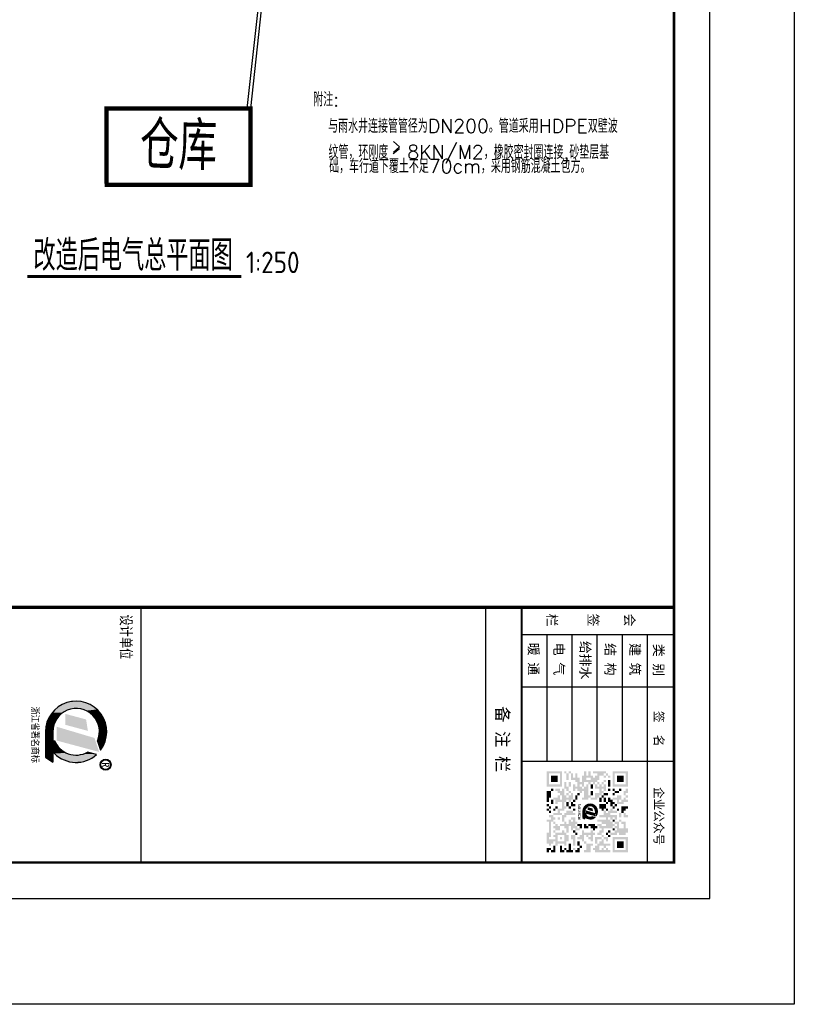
# Model space of a CAD drawing. Extents: x -345179 to -55199, y 109828 to 309166.
# Tile 22 of 30: x -109209 to -55199, y 109828 to 178510. Entities that reach past the tile are written whole.
import ezdxf
from ezdxf.enums import TextEntityAlignment as Align

# ---------------------------------------------------------------- set-up
doc = ezdxf.new("R2010")
doc.units = 0
doc.header["$LTSCALE"] = 1000
doc.header["$MEASUREMENT"] = 0
doc.layers.get('0').update_dxf_attribs({"color": 252})
for name, color, linetype in [('DIM_SYMB', 252, 'Continuous'), ('PUB_TEXT', 252, 'Continuous'), ('图框', 103, 'Continuous')]:
    doc.layers.add(name, color=color, linetype=linetype)
doc.styles.add('_TCH_DIM', font='SIMPLEX', dxfattribs={"bigfont": 'GBCBIG'})
doc.styles.add('DIM100', font='romans.shx', dxfattribs={"width": 0.8, "height": 250, "bigfont": 'hztxt.shx'})
doc.styles.get("Standard").update_dxf_attribs({"font": 'gbenor.shx', "bigfont": 'gbcbig.shx'})
doc.styles.add('图框', font='txt', dxfattribs={"width": 0.8})

# ---------------------------------------------------------------- blocks, each defined once
blk = doc.blocks.new('*U7')
at = {"layer": '图框'}
for points in [[(79826, 23088), (79803, 23140), (79826, 23227)], [(79838, 23062), (79826, 23227), (79838, 23270)], [(79826, 23088), (79826, 23227), (79838, 23062)], [(79851, 23034), (79838, 23270), (79851, 23318)], [(79838, 23062), (79838, 23270), (79851, 23034)], [(79865, 22973), (79851, 23318), (79865, 23371)], [(79851, 23034), (79851, 23318), (79865, 22973)], [(79865, 22298), (79851, 22648), (79865, 22688)], [(79867, 22966), (79865, 23371), (79867, 23378)], [(79865, 22973), (79865, 23371), (79867, 22966)], [(79867, 22300), (79865, 22688), (79867, 22699)], [(79867, 22966), (79867, 23378), (79877, 22920)], [(79877, 22313), (79867, 22699), (79877, 22771)], [(79877, 22920), (79877, 23363), (79882, 22804)], [(79882, 22319), (79877, 22771), (79882, 22804)], [(79598, 22265), (79494, 22265), (79598, 22318)], [(79690, 22265), (79598, 22318), (79690, 22390)], [(79598, 22265), (79598, 22318), (79690, 22265)], [(79767, 22265), (79690, 22390), (79767, 22478)], [(79803, 22265), (79767, 22478), (79803, 22539)], [(79826, 22265), (79803, 22539), (79826, 22578)], [(79838, 22265), (79826, 22578), (79838, 22611)], [(79851, 22281), (79838, 22611), (79851, 22648)]]:
    blk.add_solid(points, dxfattribs=at)
at = {"layer": '图框', "extrusion": (0, 0, -1)}
for points in [[(-79865, 22298), (-79865, 22688), (-79867, 22300)], [(-79877, 22920), (-79867, 23378), (-79877, 23363)], [(-79867, 22300), (-79867, 22699), (-79877, 22313)], [(-79882, 22804), (-79877, 23363), (-79882, 23357)], [(-79877, 22313), (-79877, 22771), (-79882, 22319)], [(-79882, 22319), (-79882, 23357), (-79936, 22383)], [(-79936, 22383), (-79882, 23357), (-79936, 23285)], [(-79936, 22383), (-79936, 23285), (-79958, 22424)], [(-79958, 22424), (-79936, 23285), (-79958, 23255)], [(-79958, 22424), (-79958, 23255), (-80009, 22518)], [(-80009, 22518), (-79958, 23255), (-80009, 23149)], [(-80009, 22518), (-80009, 23149), (-80025, 22566)], [(-80025, 22566), (-80009, 23149), (-80025, 23117)], [(-80025, 22566), (-80025, 23117), (-80056, 22664)], [(-80056, 22664), (-80025, 23117), (-80056, 22998)], [(-80056, 22664), (-80056, 22998), (-80064, 22728)], [(-80064, 22728), (-80056, 22998), (-80064, 22969)], [(-80064, 22728), (-80064, 22969), (-80075, 22816)], [(-79690, 22265), (-79690, 22390), (-79767, 22265)], [(-79767, 22265), (-79767, 22478), (-79803, 22265)], [(-79803, 22265), (-79803, 22539), (-79826, 22265)], [(-79826, 22265), (-79826, 22578), (-79838, 22265)], [(-79838, 22265), (-79838, 22611), (-79851, 22281)], [(-79851, 22281), (-79851, 22648), (-79865, 22298)]]:
    blk.add_solid(points, dxfattribs=at)
blk = doc.blocks.new('*U6')
at = {"layer": '图框', "extrusion": (0, 0, -1)}
for points in [[(-79432, 22328), (-79137, 22328), (-79432, 23319)], [(-79432, 22328), (-79432, 23319), (-79500, 22328)]]:
    blk.add_solid(points, dxfattribs=at)
at = {"layer": '图框'}
for points in [[(79500, 22328), (79432, 23319), (79500, 23343)], [(79500, 22328), (79500, 23343), (79799, 23444)]]:
    blk.add_solid(points, dxfattribs=at)
blk = doc.blocks.new('*U5')
at = {"layer": '图框', "extrusion": (0, 0, -1)}
for points in [[(-78944, 22556), (-78799, 22556), (-78944, 23099)], [(-78944, 22556), (-78944, 23099), (-79087, 22556)]]:
    blk.add_solid(points, dxfattribs=at)
at = {"layer": '图框'}
for points in [[(79087, 22556), (78944, 23099), (79087, 23122)], [(79087, 22556), (79087, 23122), (79245, 23147)]]:
    blk.add_solid(points, dxfattribs=at)
blk = doc.blocks.new('*U4')
at = {"layer": '图框'}
for points in [[(78470, 22753), (78464, 22792), (78470, 22944)], [(78487, 22641), (78470, 22944), (78487, 23017)], [(78470, 22753), (78470, 22944), (78487, 22641)], [(78504, 22591), (78487, 23017), (78504, 23092)], [(78487, 22641), (78487, 23017), (78504, 22591)], [(78538, 22497), (78504, 23092), (78538, 23167)], [(78504, 22591), (78504, 23092), (78538, 22497)], [(78566, 22449), (78538, 23167), (78566, 23232)], [(78538, 22497), (78538, 23167), (78566, 22449)], [(78615, 22366), (78566, 23232), (78615, 23302)], [(78566, 22449), (78566, 23232), (78615, 22366)], [(78653, 22322), (78615, 23302), (78653, 23357)], [(78615, 22366), (78615, 23302), (78653, 22322)], [(78657, 22318), (78653, 23357), (78657, 23360)], [(78653, 22322), (78653, 23357), (78657, 22318)], [(78659, 22905), (78657, 23360), (78659, 23362)], [(78657, 22318), (78657, 22791), (78659, 22315)], [(78676, 22987), (78659, 23362), (78676, 23379)], [(78659, 22315), (78659, 22778), (78676, 22296)], [(78682, 23018), (78676, 23379), (78682, 23385)], [(78676, 22296), (78676, 22678), (78682, 22289)], [(78715, 23097), (78682, 23385), (78715, 23417)], [(78716, 23099), (78715, 23417), (78716, 23418)], [(78726, 23123), (78716, 23418), (78726, 23428)], [(78762, 23179), (78726, 23428), (78762, 23463)], [(78775, 23198), (78762, 23463), (78775, 23472)], [(78789, 23219), (78775, 23472), (78789, 23481)], [(78835, 23268), (78789, 23481), (78835, 23512)], [(78851, 23284), (78835, 23512), (78851, 23523)], [(78868, 23302), (78851, 23523), (78868, 23534)], [(78889, 23317), (78868, 23534), (78889, 23548)], [(78942, 23355), (78889, 23548), (78942, 23570)], [(78962, 23368), (78942, 23570), (78962, 23578)], [(78971, 23373), (78962, 23578), (78971, 23582)], [(79030, 23400), (78971, 23582), (79030, 23606)], [(79045, 23406), (79030, 23606), (79045, 23610)], [(79066, 23416), (79045, 23610), (79066, 23614)], [(79117, 23429), (79066, 23614), (79117, 23625)], [(79155, 23438), (79117, 23625), (79155, 23633)], [(79177, 23444), (79155, 23633), (79177, 23637)], [(79179, 23444), (79177, 23637), (79179, 23638)], [(79269, 23449), (79179, 23638), (79269, 23639)], [(79292, 23450), (79269, 23639), (79292, 23640)], [(79292, 23450), (79292, 23640), (79331, 23445)], [(79331, 23445), (79292, 23640), (79331, 23640)], [(79331, 23445), (79331, 23640), (79405, 23435)], [(79405, 23435), (79405, 23627), (79481, 23410)], [(79481, 23410), (79481, 23614), (79514, 23400)], [(79624, 23437), (79624, 23560), (79754, 23481)], [(78682, 22289), (78682, 22661), (78715, 22251)], [(78715, 22251), (78715, 22572), (78716, 22250)], [(78716, 22250), (78716, 22570), (78726, 22242)], [(78726, 22242), (78726, 22553), (78762, 22214)], [(78762, 22214), (78762, 22493), (78775, 22204)], [(78775, 22204), (78775, 22472), (78789, 22193)], [(78789, 22193), (78789, 22456), (78835, 22157)], [(78835, 22157), (78835, 22404), (78851, 22149)], [(78851, 22149), (78851, 22386), (78868, 22140)], [(78868, 22140), (78868, 22373), (78889, 22129)], [(78889, 22129), (78889, 22357), (78942, 22102)], [(78942, 22102), (78942, 22317), (78962, 22092)], [(78962, 22092), (78962, 22307), (78971, 22088)], [(78971, 22088), (78971, 22302), (79030, 22070)], [(79030, 22070), (79030, 22272), (79045, 22066)], [(79045, 22066), (79045, 22265), (79066, 22060)], [(79066, 22060), (79066, 22259), (79117, 22045)], [(79117, 22045), (79117, 22244), (79155, 22041)], [(79155, 22041), (79155, 22233), (79177, 22039)], [(79177, 22039), (79177, 22231), (79179, 22039)], [(79179, 22039), (79179, 22231), (79269, 22030)], [(79292, 22030), (79269, 22222), (79292, 22222)], [(79331, 22030), (79292, 22222), (79331, 22222)], [(79405, 22030), (79331, 22222), (79405, 22222)], [(79481, 22030), (79405, 22222), (79481, 22222)], [(79514, 22030), (79481, 22222), (79514, 22222)], [(79514, 22030), (79514, 22222), (79624, 22030)], [(79624, 22030), (79514, 22222), (79624, 22222)], [(79754, 22030), (79624, 22222), (79754, 22222)], [(79935, 22030), (79754, 22222), (79935, 22222)], [(79935, 22030), (79935, 22222), (80068, 22222)]]:
    blk.add_solid(points, dxfattribs=at)
at = {"layer": '图框', "extrusion": (0, 0, -1)}
for points in [[(-78657, 22791), (-78657, 23360), (-78659, 22905)], [(-78659, 22315), (-78657, 22791), (-78659, 22778)], [(-78659, 22905), (-78659, 23362), (-78676, 22987)], [(-78676, 22296), (-78659, 22778), (-78676, 22678)], [(-78676, 22987), (-78676, 23379), (-78682, 23018)], [(-78682, 22289), (-78676, 22678), (-78682, 22661)], [(-78682, 23018), (-78682, 23385), (-78715, 23097)], [(-78715, 23097), (-78715, 23417), (-78716, 23099)], [(-78716, 23099), (-78716, 23418), (-78726, 23123)], [(-78726, 23123), (-78726, 23428), (-78762, 23179)], [(-78762, 23179), (-78762, 23463), (-78775, 23198)], [(-78775, 23198), (-78775, 23472), (-78789, 23219)], [(-78789, 23219), (-78789, 23481), (-78835, 23268)], [(-78835, 23268), (-78835, 23512), (-78851, 23284)], [(-78851, 23284), (-78851, 23523), (-78868, 23302)], [(-78868, 23302), (-78868, 23534), (-78889, 23317)], [(-78889, 23317), (-78889, 23548), (-78942, 23355)], [(-78942, 23355), (-78942, 23570), (-78962, 23368)], [(-78962, 23368), (-78962, 23578), (-78971, 23373)], [(-78971, 23373), (-78971, 23582), (-79030, 23400)], [(-79030, 23400), (-79030, 23606), (-79045, 23406)], [(-79045, 23406), (-79045, 23610), (-79066, 23416)], [(-79066, 23416), (-79066, 23614), (-79117, 23429)], [(-79117, 23429), (-79117, 23625), (-79155, 23438)], [(-79155, 23438), (-79155, 23633), (-79177, 23444)], [(-79177, 23444), (-79177, 23637), (-79179, 23444)], [(-79179, 23444), (-79179, 23638), (-79269, 23449)], [(-79269, 23449), (-79269, 23639), (-79292, 23450)], [(-79405, 23435), (-79331, 23640), (-79405, 23627)], [(-79481, 23410), (-79405, 23627), (-79481, 23614)], [(-79514, 23400), (-79481, 23614), (-79514, 23602)], [(-79514, 23400), (-79514, 23602), (-79624, 23437)], [(-79624, 23437), (-79514, 23602), (-79624, 23560)], [(-78715, 22251), (-78682, 22661), (-78715, 22572)], [(-78716, 22250), (-78715, 22572), (-78716, 22570)], [(-78726, 22242), (-78716, 22570), (-78726, 22553)], [(-78762, 22214), (-78726, 22553), (-78762, 22493)], [(-78775, 22204), (-78762, 22493), (-78775, 22472)], [(-78789, 22193), (-78775, 22472), (-78789, 22456)], [(-78835, 22157), (-78789, 22456), (-78835, 22404)], [(-78851, 22149), (-78835, 22404), (-78851, 22386)], [(-78868, 22140), (-78851, 22386), (-78868, 22373)], [(-78889, 22129), (-78868, 22373), (-78889, 22357)], [(-78942, 22102), (-78889, 22357), (-78942, 22317)], [(-78962, 22092), (-78942, 22317), (-78962, 22307)], [(-78971, 22088), (-78962, 22307), (-78971, 22302)], [(-79030, 22070), (-78971, 22302), (-79030, 22272)], [(-79045, 22066), (-79030, 22272), (-79045, 22265)], [(-79066, 22060), (-79045, 22265), (-79066, 22259)], [(-79117, 22045), (-79066, 22259), (-79117, 22244)], [(-79155, 22041), (-79117, 22244), (-79155, 22233)], [(-79177, 22039), (-79155, 22233), (-79177, 22231)], [(-79179, 22039), (-79177, 22231), (-79179, 22231)], [(-79269, 22030), (-79179, 22231), (-79269, 22222)], [(-79269, 22030), (-79269, 22222), (-79292, 22030)], [(-79292, 22030), (-79292, 22222), (-79331, 22030)], [(-79331, 22030), (-79331, 22222), (-79405, 22030)], [(-79405, 22030), (-79405, 22222), (-79481, 22030)], [(-79481, 22030), (-79481, 22222), (-79514, 22030)], [(-79624, 22030), (-79624, 22222), (-79754, 22030)], [(-79754, 22030), (-79754, 22222), (-79935, 22030)]]:
    blk.add_solid(points, dxfattribs=at)
blk = doc.blocks.new('ZJQY-A2+1')
at = {"layer": '图框'}
h = blk.add_hatch(color=256, dxfattribs=at)
h.paths.add_polyline_path([(71181, 39714), (70753, 39714), (70753, 39285), (71181, 39285)])
h.paths.add_polyline_path([(71119, 39652), (71119, 39347), (70813, 39347), (70813, 39652)], flags=16)
h.paths.add_polyline_path([(71058, 39408), (70876, 39408), (70876, 39592), (71058, 39592)], flags=0)
for points in [[(71058, 39592), (70876, 39592), (70876, 39408), (71058, 39408)], [(72895, 39592), (72709, 39592), (72709, 39408), (72895, 39408)], [(72344, 39285), (72281, 39285), (72281, 39347), (72221, 39347), (72221, 39285), (72159, 39285), (72159, 39225), (72100, 39225), (72100, 39163), (72039, 39163), (72039, 39225), (72100, 39225), (72100, 39285), (72039, 39285), (72039, 39347), (72100, 39347), (72100, 39408), (71976, 39408), (71976, 39225), (71915, 39225), (71915, 39408), (71855, 39408), (71855, 39285), (71794, 39285), (71794, 39225), (71855, 39225), (71855, 39163), (71915, 39163), (71915, 39103), (71855, 39103), (71855, 39040), (71976, 39040), (71976, 38918), (72039, 38918), (72039, 39103), (72100, 39103), (72100, 38858), (72159, 38858), (72159, 38979), (72221, 38979), (72221, 39103), (72281, 39103), (72281, 38979), (72221, 38979), (72221, 38858), (72281, 38858), (72281, 38918), (72344, 38918), (72344, 38979), (72404, 38979), (72404, 38918), (72465, 38918), (72465, 38858), (72528, 38858), (72528, 38979), (72465, 38979), (72465, 39040), (72344, 39040)], [(71058, 38858), (70997, 38858), (70997, 38918), (70876, 38918), (70876, 39040), (70813, 39040), (70813, 39103), (70753, 39103), (70753, 38736), (70813, 38736), (70813, 38858), (70876, 38858), (70876, 38796), (70934, 38796), (70934, 38736), (71058, 38736), (71119, 38736), (71119, 38796), (71058, 38796)], [(71243, 38918), (71364, 38918), (71364, 38796), (71487, 38796), (71487, 38674), (71548, 38674), (71548, 38858), (71487, 38858), (71487, 38918), (71427, 38918), (71427, 38979), (71364, 38979), (71364, 39040), (71304, 39040), (71304, 38979), (71243, 38979), (71243, 39040), (71304, 39040), (71304, 39103), (71119, 39103), (71119, 39040), (71181, 39040), (71181, 38979), (71119, 38979), (71119, 38918), (71181, 38918), (71181, 38858), (71119, 38858), (71119, 38796), (71243, 38796)], [(71794, 38979), (71855, 38979), (71855, 39040), (71794, 39040), (71794, 39103), (71671, 39103), (71671, 38918), (71794, 38918)], [(71855, 39163), (71794, 39163), (71794, 39103), (71855, 39103)], [(72832, 39040), (72895, 39040), (72895, 39103), (72832, 39103), (72832, 39225), (72771, 39225), (72771, 39040), (72650, 39040), (72650, 38979), (72709, 38979), (72709, 38918), (72771, 38918), (72771, 38858), (72832, 38858), (72832, 38796), (72895, 38796), (72895, 38736), (72955, 38736), (72955, 38796), (73017, 38796), (73017, 39225), (72955, 39225), (72955, 39163), (72895, 39163), (72895, 39103), (72955, 39103), (72955, 39040), (72895, 39040), (72895, 38979), (72955, 38979), (72955, 38918), (72832, 38918)], [(72404, 38796), (72344, 38796), (72344, 38858), (72281, 38858), (72281, 38796), (72221, 38796), (72221, 38612), (72281, 38612), (72281, 38674), (72344, 38674), (72344, 38736), (72404, 38736)], [(72344, 38612), (72281, 38612), (72281, 38551), (72221, 38551), (72221, 38489), (72344, 38489)], [(71427, 38368), (71364, 38368), (71364, 38307), (71427, 38307)], [(71548, 38307), (71427, 38307), (71427, 38247), (71548, 38247)], [(71609, 38247), (71548, 38247), (71548, 38184), (71609, 38184)], [(71855, 38247), (71794, 38247), (71794, 38184), (71855, 38184)], [(72039, 38000), (71976, 38000), (71976, 38247), (71915, 38247), (71915, 38184), (71855, 38184), (71855, 38000), (71915, 38000), (71915, 37938), (71976, 37938), (71976, 37878), (72159, 37878), (72159, 37938), (72039, 37938)], [(72344, 38000), (72465, 38000), (72465, 38062), (72281, 38062), (72281, 38122), (72404, 38122), (72404, 38184), (72344, 38184), (72344, 38247), (72404, 38247), (72404, 38368), (72344, 38368), (72344, 38307), (72281, 38307), (72281, 38247), (72221, 38247), (72221, 38307), (72159, 38307), (72159, 38247), (72039, 38247), (72039, 38122), (72100, 38122), (72100, 38184), (72159, 38184), (72159, 38122), (72100, 38122), (72100, 38062), (72221, 38062), (72221, 38000), (72159, 38000), (72159, 37938), (72221, 37938), (72221, 37817), (72281, 37817), (72281, 37938), (72344, 37938)], [(72344, 38429), (72221, 38429), (72221, 38307), (72281, 38307), (72281, 38368), (72344, 38368)], [(71364, 37817), (71427, 37817), (71427, 37878), (71548, 37878), (71548, 37817), (71427, 37817), (71427, 37755), (71487, 37755), (71487, 37635), (71548, 37635), (71548, 37694), (71671, 37694), (71671, 37755), (71609, 37755), (71609, 37878), (71794, 37878), (71794, 37755), (71915, 37755), (71915, 37635), (71976, 37635), (71976, 37878), (71915, 37878), (71915, 37817), (71855, 37817), (71855, 37938), (71794, 37938), (71794, 38000), (71732, 38000), (71732, 37938), (71609, 37938), (71609, 38000), (71548, 38000), (71548, 38062), (71609, 38062), (71609, 38122), (71548, 38122), (71548, 38184), (71364, 38184), (71364, 38122), (71427, 38122), (71427, 38062), (71487, 38062), (71487, 38000), (71427, 38000), (71427, 37938), (71243, 37938), (71243, 37878), (71304, 37878), (71304, 37817), (71243, 37817), (71243, 37694), (71304, 37694), (71304, 37755), (71364, 37755)], [(73017, 38184), (72955, 38184), (72955, 38122), (72771, 38122), (72771, 38062), (72955, 38062), (72955, 38000), (73017, 38000)], [(71058, 37755), (70876, 37755), (70876, 37571), (71058, 37571)], [(71794, 37755), (71732, 37755), (71732, 37694), (71794, 37694)], [(71855, 37694), (71794, 37694), (71794, 37635), (71855, 37635)], [(71304, 37635), (71243, 37635), (71243, 37571), (71304, 37571)], [(71609, 37510), (71487, 37510), (71487, 37571), (71304, 37571), (71304, 37449), (71609, 37449)], [(71671, 37635), (71548, 37635), (71548, 37571), (71671, 37571)], [(71794, 37571), (71732, 37571), (71732, 37510), (71794, 37510)]]:
    blk.add_hatch(color=256, dxfattribs=at).paths.add_polyline_path(points)
h = blk.add_hatch(color=256, dxfattribs=at)
h.paths.add_polyline_path([(71304, 39652), (71304, 39592), (71427, 39592), (71427, 39652), (71364, 39652), (71364, 39714), (71243, 39714), (71243, 39652)])
h.paths.add_polyline_path([(71487, 39714), (71427, 39714), (71427, 39652), (71487, 39652)], flags=17)
h.paths.add_polyline_path([(71548, 39652), (71487, 39652), (71487, 39592), (71548, 39592), (71548, 39529), (71609, 39529), (71609, 39469), (71548, 39469), (71548, 39529), (71427, 39529), (71427, 39408), (71487, 39408), (71487, 39285), (71548, 39285), (71548, 39408), (71671, 39408), (71671, 39592), (71609, 39592), (71609, 39714), (71548, 39714)])
h = blk.add_hatch(color=256, dxfattribs=at)
h.paths.add_polyline_path([(71855, 39469), (71794, 39469), (71794, 39408), (71855, 39408)])
h.paths.add_polyline_path([(71915, 39592), (71855, 39592), (71855, 39652), (71794, 39652), (71794, 39714), (71732, 39714), (71732, 39529), (71915, 39529)])
h = blk.add_hatch(color=256, dxfattribs=at)
h.paths.add_polyline_path([(72039, 39529), (71915, 39529), (71915, 39469), (72039, 39469)])
h.paths.add_polyline_path([(72039, 39714), (71976, 39714), (71976, 39652), (71915, 39652), (71915, 39592), (72039, 39592)])
h.paths.add_polyline_path([(72159, 39529), (72100, 39529), (72100, 39469), (72159, 39469)])
h.paths.add_polyline_path([(72221, 39592), (72344, 39592), (72344, 39469), (72159, 39469), (72159, 39347), (72221, 39347), (72221, 39408), (72281, 39408), (72281, 39347), (72344, 39347), (72344, 39408), (72404, 39408), (72404, 39347), (72465, 39347), (72465, 39225), (72528, 39225), (72528, 39408), (72465, 39408), (72465, 39469), (72528, 39469), (72528, 39652), (72465, 39652), (72465, 39714), (72344, 39714), (72344, 39652), (72159, 39652), (72159, 39529), (72221, 39529)])
h = blk.add_hatch(color=256, dxfattribs=at)
h.paths.add_polyline_path([(73017, 39714), (72587, 39714), (72587, 39285), (73017, 39285)])
h.paths.add_polyline_path([(72650, 39347), (72650, 39652), (72955, 39652), (72955, 39347)], flags=16)
h.paths.add_polyline_path([(72709, 39408), (72709, 39592), (72895, 39592), (72895, 39408)], flags=0)
h = blk.add_hatch(color=256, dxfattribs=at)
h.paths.add_polyline_path([(71364, 39469), (71304, 39469), (71304, 39347), (71364, 39347)])
h.paths.add_polyline_path([(71427, 39347), (71364, 39347), (71364, 39285), (71427, 39285)])
h.paths.add_polyline_path([(71304, 39347), (71243, 39347), (71243, 39285), (71304, 39285)])
h.paths.add_polyline_path([(71304, 39529), (71243, 39529), (71243, 39469), (71304, 39469)])
h = blk.add_hatch(color=256, dxfattribs=at)
h.paths.add_polyline_path([(71732, 39285), (71671, 39285), (71671, 39347), (71609, 39347), (71609, 39285), (71548, 39285), (71548, 39225), (71487, 39225), (71487, 39163), (71609, 39163), (71609, 39225), (71732, 39225)])
h.paths.add_polyline_path([(71671, 39163), (71609, 39163), (71609, 39103), (71671, 39103)])
h.paths.add_polyline_path([(71794, 39347), (71732, 39347), (71732, 39285), (71794, 39285)])
h.paths.add_polyline_path([(71732, 39408), (71671, 39408), (71671, 39347), (71732, 39347)])
h = blk.add_hatch(color=256, dxfattribs=at)
h.paths.add_polyline_path([(72159, 39347), (72100, 39347), (72100, 39285), (72159, 39285)])
h.paths.add_polyline_path([(72404, 39347), (72344, 39347), (72344, 39285), (72404, 39285)])
h = blk.add_hatch(color=256, dxfattribs=at)
h.paths.add_polyline_path([(71119, 38918), (71058, 38918), (71058, 38858), (71119, 38858)])
h.paths.add_polyline_path([(71119, 39040), (71058, 39040), (71058, 38979), (71119, 38979)])
h.paths.add_polyline_path([(71058, 39103), (70997, 39103), (70997, 39040), (71058, 39040)])
h.paths.add_polyline_path([(70934, 39103), (70876, 39103), (70876, 39040), (70934, 39040)])
h.paths.add_polyline_path([(70876, 39163), (70813, 39163), (70813, 39103), (70876, 39103)])
h.paths.add_polyline_path([(70934, 39225), (70876, 39225), (70876, 39163), (70934, 39163)])
h = blk.add_hatch(color=256, dxfattribs=at)
h.paths.add_polyline_path([(71181, 39225), (70997, 39225), (70997, 39163), (71181, 39163)])
h.paths.add_polyline_path([(71304, 39225), (71243, 39225), (71243, 39163), (71304, 39163)])
h = blk.add_hatch(color=256, dxfattribs=at)
h.paths.add_polyline_path([(71427, 39163), (71364, 39163), (71364, 39040), (71427, 39040)])
h.paths.add_polyline_path([(71487, 39040), (71427, 39040), (71427, 38979), (71487, 38979)])
h.paths.add_polyline_path([(71609, 38979), (71487, 38979), (71487, 38918), (71609, 38918)])
h.paths.add_polyline_path([(71609, 39103), (71487, 39103), (71487, 39040), (71609, 39040)])
h = blk.add_hatch(color=256, dxfattribs=at)
h.paths.add_polyline_path([(72465, 39225), (72404, 39225), (72404, 39163), (72465, 39163)])
h.paths.add_polyline_path([(72528, 39163), (72465, 39163), (72465, 39103), (72528, 39103)])
h.paths.add_polyline_path([(72587, 39225), (72528, 39225), (72528, 39163), (72587, 39163)])
h = blk.add_hatch(color=256, dxfattribs=at)
h.paths.add_polyline_path([(72709, 39163), (72587, 39163), (72587, 39040), (72650, 39040), (72650, 39103), (72709, 39103)])
h.paths.add_polyline_path([(72587, 39040), (72528, 39040), (72528, 38979), (72587, 38979)])
h.paths.add_polyline_path([(72650, 38979), (72587, 38979), (72587, 38796), (72771, 38796), (72771, 38858), (72650, 38858)])
h = blk.add_hatch(color=256, dxfattribs=at)
h.paths.add_polyline_path([(73017, 38674), (72832, 38674), (72832, 38736), (72771, 38736), (72771, 38551), (72955, 38551), (72955, 38489), (73017, 38489)])
h.paths.add_polyline_path([(72771, 38551), (72709, 38551), (72709, 38489), (72771, 38489)])
h.paths.add_polyline_path([(72709, 38489), (72528, 38489), (72528, 38551), (72587, 38551), (72587, 38612), (72528, 38612), (72528, 38674), (72587, 38674), (72587, 38612), (72650, 38612), (72650, 38674), (72709, 38674), (72709, 38736), (72528, 38736), (72528, 38796), (72465, 38796), (72465, 38736), (72404, 38736), (72404, 38674), (72465, 38674), (72465, 38489), (72404, 38489), (72404, 38429), (72528, 38429), (72528, 38368), (72587, 38368), (72587, 38307), (72650, 38307), (72650, 38429), (72709, 38429)])
h = blk.add_hatch(color=256, dxfattribs=at)
h.paths.add_polyline_path([(71058, 38612), (71119, 38612), (71119, 38674), (71058, 38674), (71058, 38736), (70934, 38736), (70876, 38736), (70876, 38674), (70753, 38674), (70753, 38612), (70876, 38612), (70876, 38551), (70753, 38551), (70753, 38489), (70876, 38489), (70876, 38429), (71058, 38429), (71058, 38368), (70934, 38368), (70934, 38307), (70813, 38307), (70813, 38247), (70934, 38247), (70934, 38184), (70813, 38184), (70813, 38122), (70997, 38122), (70997, 38247), (71058, 38247), (71058, 38307), (71181, 38307), (71181, 38247), (71119, 38247), (71119, 38184), (71304, 38184), (71304, 38247), (71243, 38247), (71243, 38307), (71304, 38307), (71304, 38368), (71364, 38368), (71364, 38429), (71304, 38429), (71304, 38489), (71487, 38489), (71487, 38429), (71548, 38429), (71548, 38612), (71487, 38612), (71487, 38674), (71427, 38674), (71427, 38612), (71119, 38612), (71119, 38551), (71181, 38551), (71181, 38489), (71243, 38489), (71243, 38429), (71181, 38429), (71181, 38368), (71119, 38368), (71119, 38429), (71181, 38429), (71181, 38489), (71058, 38489)])
h.paths.add_polyline_path([(70997, 38551), (70934, 38551), (70934, 38674), (70997, 38674)], flags=17)
h = blk.add_hatch(color=256, dxfattribs=at)
h.paths.add_polyline_path([(71243, 38736), (71119, 38736), (71119, 38674), (71243, 38674)])
h.paths.add_polyline_path([(71427, 38736), (71304, 38736), (71304, 38674), (71427, 38674)])
h = blk.add_hatch(color=256, dxfattribs=at)
h.paths.add_polyline_path([(71732, 38062), (71609, 38062), (71609, 38000), (71732, 38000)])
h.paths.add_polyline_path([(71794, 38122), (71732, 38122), (71732, 38062), (71794, 38062)])
h.paths.add_polyline_path([(71732, 38247), (71671, 38247), (71671, 38184), (71609, 38184), (71609, 38122), (71732, 38122)])
h = blk.add_hatch(color=256, dxfattribs=at)
h.paths.add_polyline_path([(72528, 38307), (72465, 38307), (72465, 38247), (72528, 38247)])
h.paths.add_polyline_path([(72465, 38247), (72404, 38247), (72404, 38184), (72465, 38184)])
h = blk.add_hatch(color=256, dxfattribs=at)
h.paths.add_polyline_path([(72832, 38247), (72528, 38247), (72528, 38122), (72650, 38122), (72650, 38184), (72832, 38184)])
h.paths.add_polyline_path([(72955, 38247), (72895, 38247), (72895, 38184), (72955, 38184)])
h = blk.add_hatch(color=256, dxfattribs=at)
h.paths.add_polyline_path([(73017, 38368), (72895, 38368), (72895, 38307), (72955, 38307), (72955, 38247), (73017, 38247)])
h.paths.add_polyline_path([(72895, 38429), (72832, 38429), (72832, 38368), (72895, 38368)])
h.paths.add_polyline_path([(72832, 38368), (72709, 38368), (72709, 38307), (72832, 38307)])
h = blk.add_hatch(color=256, dxfattribs=at)
h.paths.add_polyline_path([(70997, 38062), (70813, 38062), (70813, 38000), (70997, 38000)])
h.paths.add_polyline_path([(70813, 38122), (70753, 38122), (70753, 38062), (70813, 38062)])
h.paths.add_polyline_path([(70813, 38000), (70753, 38000), (70753, 37938), (70813, 37938)])
h.paths.add_polyline_path([(71181, 38122), (71058, 38122), (71058, 38062), (71181, 38062)])
h.paths.add_polyline_path([(71243, 38000), (71304, 38000), (71304, 38062), (71181, 38062), (71181, 38000), (71058, 38000), (71058, 37938), (71243, 37938)])
h.paths.add_polyline_path([(71364, 38122), (71304, 38122), (71304, 38062), (71364, 38062)])
h.paths.add_polyline_path([(71427, 38062), (71364, 38062), (71364, 38000), (71427, 38000)])
h = blk.add_hatch(color=256, dxfattribs=at)
h.paths.add_polyline_path([(72587, 37571), (72159, 37571), (72159, 37635), (72100, 37635), (72100, 37694), (72039, 37694), (72039, 37635), (71976, 37635), (71976, 37510), (72039, 37510), (72039, 37571), (72100, 37571), (72100, 37449), (72159, 37449), (72159, 37510), (72465, 37510), (72465, 37449), (72771, 37449), (72771, 37510), (72832, 37510), (72832, 37571), (72771, 37571), (72771, 37635), (72709, 37635), (72709, 37694), (72832, 37694), (72832, 37755), (72771, 37755), (72771, 37938), (72832, 37938), (72832, 38000), (72709, 38000), (72709, 38062), (72528, 38062), (72528, 38000), (72465, 38000), (72465, 37938), (72404, 37938), (72404, 37878), (72465, 37878), (72465, 37694), (72528, 37694), (72528, 37635), (72587, 37635), (72587, 37694), (72650, 37694), (72650, 37510), (72587, 37510)])
h.paths.add_polyline_path([(72528, 37755), (72528, 37938), (72709, 37938), (72709, 37755)], flags=16)
h.paths.add_polyline_path([(72587, 37817), (72587, 37878), (72650, 37878), (72650, 37817)], flags=0)
h = blk.add_hatch(color=256, dxfattribs=at)
h.paths.add_polyline_path([(72955, 38000), (72895, 38000), (72895, 37938), (72955, 37938)])
h.paths.add_polyline_path([(73017, 37938), (72955, 37938), (72955, 37878), (72832, 37878), (72832, 37817), (73017, 37817)])
h = blk.add_hatch(color=256, dxfattribs=at)
h.paths.add_polyline_path([(71181, 37878), (70753, 37878), (70753, 37449), (71181, 37449)])
h.paths.add_polyline_path([(71119, 37817), (71119, 37510), (70813, 37510), (70813, 37817)], flags=16)
h.paths.add_polyline_path([(71058, 37755), (71058, 37571), (70876, 37571), (70876, 37755)], flags=0)
h = blk.add_hatch(color=256, dxfattribs=at)
h.paths.add_polyline_path([(72404, 37817), (72281, 37817), (72281, 37755), (72221, 37755), (72221, 37694), (72281, 37694), (72281, 37635), (72344, 37635), (72344, 37694), (72404, 37694)])
h.paths.add_polyline_path([(72221, 37694), (72159, 37694), (72159, 37635), (72221, 37635)])
h.paths.add_polyline_path([(72465, 37694), (72404, 37694), (72404, 37635), (72465, 37635)])
h.paths.add_polyline_path([(72100, 37817), (72039, 37817), (72039, 37755), (72100, 37755)])
h = blk.add_hatch(color=256, dxfattribs=at)
h.paths.add_polyline_path([(73017, 37694), (72832, 37694), (72832, 37635), (72955, 37635), (72955, 37571), (73017, 37571)])
h.paths.add_polyline_path([(73017, 37510), (72955, 37510), (72955, 37571), (72895, 37571), (72895, 37449), (73017, 37449)])
h = blk.add_hatch(color=256, dxfattribs=at)
h.paths.add_polyline_path([(71732, 37510), (71671, 37510), (71671, 37449), (71732, 37449)])
h.paths.add_polyline_path([(71855, 37510), (71794, 37510), (71794, 37449), (71855, 37449)])
h.paths.add_polyline_path([(71915, 37571), (71855, 37571), (71855, 37510), (71915, 37510)])
h = blk.add_hatch(color=256, dxfattribs=at)
h.paths.add_polyline_path([(70724, 25146, 1), (70419, 25146, 1)])
h.paths.add_polyline_path([(70434, 25146, -1), (70709, 25146, -1)], flags=16)
for p, q in [((73300, 41000), (2500, 41000)), ((66946, 41000), (66946, 36750)), ((68410, 41000), (68410, 36750)), ((70483, 41000), (70483, 36750)), ((73300, 1000), (73300, 41000)), ((66946, 40250), (73300, 40250)), ((66946, 39550), (70483, 39550)), ((66946, 38850), (70483, 38850)), ((71876, 38505), (72080, 38505)), ((72021, 38516), (71934, 38516)), ((72046, 38456), (72080, 38505)), ((71876, 38456), (72046, 38456)), ((66946, 38150), (70483, 38150)), ((66946, 37450), (70483, 37450)), ((66178, 35746), (73300, 35746)), ((66178, 26129), (73300, 26129)), ((69913, 24921), (70167, 25006)), ((70286, 24897), (70219, 24645)), ((69652, 23672), (70500, 23672)), ((70256, 23718), (69892, 23718)), ((70358, 23468), (70500, 23672)), ((69652, 23468), (70358, 23468))]:
    blk.add_line(p, q, dxfattribs=at)
at = {"layer": '图框', "flags": 128}
blk.add_lwpolyline([(0, 0), (74300, 0), (74300, 42000), (0, 42000), (0, 0)], dxfattribs=at)
at = {"layer": '图框', "const_width": 70}
blk.add_lwpolyline([(73300, 41000), (2500, 41000), (2500, 1000), (73300, 1000)], close=True, dxfattribs=at)
at = {"layer": '图框'}
for points, const_width in [([(66178, 41000), (66178, 1000)], 90.5), ([(66178, 36750), (73300, 36750)], 50)]:
    blk.add_lwpolyline(points, dxfattribs=dict(at, const_width=const_width))
for radius in [153, 138]:
    blk.add_circle((70571, 25146), radius, dxfattribs=at)
for centre, radius, start, end in [((71876, 38661), 205, 53.0165, 270), ((71876, 38661), 156, 66.4496, 270), ((71876, 38661), 156, 291.55, 29.6066), ((71876, 38661), 205, 314.8813, 42.1544), ((69652, 24323), 855, 53.0165, 270), ((69652, 24323), 651, 66.4496, 270), ((69652, 24323), 855, 314.8813, 42.1544), ((69652, 24323), 651, 291.55, 29.6066)]:
    blk.add_arc(centre, radius, start, end, dxfattribs=at)
for points in [[(69143, 24729), (69128, 24997), (69143, 25007)], [(69192, 24781), (69143, 25007), (69192, 25040)], [(69209, 24798), (69192, 25040), (69209, 25051)], [(69227, 24817), (69209, 25051), (69227, 25063)], [(69250, 24833), (69227, 25063), (69250, 25078)], [(69306, 24873), (69250, 25078), (69306, 25101)], [(69327, 24887), (69306, 25101), (69327, 25110)], [(69336, 24892), (69327, 25110), (69336, 25114)], [(69399, 24921), (69336, 25114), (69399, 25140)], [(69414, 24928), (69399, 25140), (69414, 25143)], [(69437, 24938), (69414, 25143), (69437, 25148)], [(69491, 24952), (69437, 25148), (69491, 25159)], [(69531, 24962), (69491, 25159), (69531, 25168)], [(69555, 24967), (69531, 25168), (69555, 25173)], [(69557, 24968), (69555, 25173), (69557, 25173)], [(69652, 24973), (69557, 25173), (69652, 25175)], [(69677, 24974), (69652, 25175), (69677, 25175)], [(69719, 24969), (69677, 25175), (69719, 25176)], [(69677, 24974), (69677, 25175), (69719, 24969)], [(69719, 24969), (69719, 25176), (69797, 24958)], [(69797, 24958), (69797, 25162), (69878, 24932)], [(69878, 24932), (69878, 25148), (69913, 24921)], [(70029, 24960), (70029, 25091), (70167, 25006)], [(68907, 23912), (68877, 24674), (68907, 24742)], [(68959, 23824), (68907, 24742), (68959, 24817)], [(68907, 23912), (68907, 24742), (68959, 23824)], [(68999, 23777), (68959, 24817), (68999, 24875)], [(68959, 23824), (68959, 24817), (68999, 23777)], [(69003, 23773), (68999, 24875), (69003, 24879)], [(68999, 23777), (68999, 24875), (69003, 23773)], [(69005, 24396), (69003, 24879), (69005, 24881)], [(69023, 24483), (69005, 24881), (69023, 24899)], [(69030, 24515), (69023, 24899), (69030, 24905)], [(69065, 24600), (69030, 24905), (69065, 24939)], [(69066, 24601), (69065, 24939), (69066, 24940)], [(69076, 24628), (69066, 24940), (69076, 24951)], [(69115, 24686), (69076, 24951), (69115, 24988)], [(69128, 24707), (69115, 24988), (69128, 24997)], [(69898, 23784), (69825, 24835), (69898, 24860)], [(69898, 23784), (69898, 24860), (70215, 24967)], [(70243, 24590), (70219, 24645), (70243, 24737)], [(70256, 24563), (70243, 24737), (70256, 24783)], [(70243, 24590), (70243, 24737), (70256, 24563)], [(70269, 24532), (70256, 24783), (70269, 24834)], [(70256, 24563), (70256, 24783), (70269, 24532)], [(70284, 24468), (70269, 24834), (70284, 24891)], [(70269, 24532), (70269, 24834), (70284, 24468)], [(70286, 24461), (70284, 24891), (70286, 24897)], [(70284, 24468), (70284, 24891), (70286, 24461)], [(70286, 24461), (70286, 24897), (70298, 24412)], [(70298, 24412), (70298, 24882), (70303, 24288)], [(68823, 24116), (68805, 24437), (68823, 24515)], [(68842, 24063), (68823, 24515), (68842, 24595)], [(68823, 24116), (68823, 24515), (68842, 24063)], [(68877, 23963), (68842, 24595), (68877, 24674)], [(68842, 24063), (68842, 24595), (68877, 23963)], [(68877, 23963), (68877, 24674), (68907, 23912)], [(69459, 24026), (69308, 24602), (69459, 24626)], [(69459, 24026), (69459, 24626), (69627, 24653)], [(68805, 24234), (68799, 24276), (68805, 24437)], [(68805, 24234), (68805, 24437), (68823, 24116)], [(69003, 23773), (69003, 24275), (69005, 23771)], [(69005, 23771), (69005, 24261), (69023, 23750)], [(70286, 23754), (70284, 24166), (70286, 24178)], [(70298, 23768), (70286, 24178), (70298, 24254)], [(70303, 23774), (70298, 24254), (70303, 24288)], [(69023, 23750), (69023, 24155), (69030, 23742)], [(69030, 23742), (69030, 24137), (69065, 23702)], [(69065, 23702), (69065, 24042), (69066, 23702)], [(69066, 23702), (69066, 24041), (69076, 23693)], [(69076, 23693), (69076, 24023), (69115, 23663)], [(69115, 23663), (69115, 23959), (69128, 23653)], [(69128, 23653), (69128, 23937), (69143, 23641)], [(69143, 23641), (69143, 23920), (69192, 23603)], [(70181, 23718), (70099, 23850), (70181, 23943)], [(70219, 23718), (70181, 23943), (70219, 24007)], [(70243, 23718), (70219, 24007), (70243, 24049)], [(70256, 23718), (70243, 24049), (70256, 24085)], [(70269, 23734), (70256, 24085), (70269, 24123)], [(70284, 23752), (70269, 24123), (70284, 24166)], [(69192, 23603), (69192, 23865), (69209, 23594)], [(69209, 23594), (69209, 23846), (69227, 23585)], [(69227, 23585), (69227, 23832), (69250, 23573)], [(69250, 23573), (69250, 23815), (69306, 23545)], [(69306, 23545), (69306, 23772), (69327, 23534)], [(69327, 23534), (69327, 23761), (69336, 23529)], [(69336, 23529), (69336, 23757), (69399, 23511)], [(69399, 23511), (69399, 23725), (69414, 23506)], [(69414, 23506), (69414, 23717), (69437, 23500)], [(69437, 23500), (69437, 23711), (69491, 23484)], [(69491, 23484), (69491, 23695), (69531, 23480)], [(69531, 23480), (69531, 23683), (69555, 23478)], [(69555, 23478), (69555, 23681), (69557, 23478)], [(69557, 23478), (69557, 23681), (69652, 23468)], [(69677, 23468), (69652, 23672), (69677, 23672)], [(69719, 23468), (69677, 23672), (69719, 23672)], [(69797, 23468), (69719, 23672), (69797, 23672)], [(69878, 23468), (69797, 23672), (69878, 23672)], [(69913, 23468), (69878, 23672), (69913, 23672)], [(70002, 23718), (69892, 23718), (70002, 23774)], [(70029, 23468), (69913, 23672), (70029, 23672)], [(69913, 23468), (69913, 23672), (70029, 23468)], [(70099, 23718), (70002, 23774), (70099, 23850)], [(70002, 23718), (70002, 23774), (70099, 23718)], [(70167, 23468), (70029, 23672), (70167, 23672)], [(70358, 23468), (70167, 23672), (70358, 23672)], [(70358, 23468), (70358, 23672), (70500, 23672)]]:
    blk.add_solid(points, dxfattribs=at)
at = {"layer": '图框', "extrusion": (0, 0, -1)}
for points in [[(-69143, 24729), (-69143, 25007), (-69192, 24781)], [(-69192, 24781), (-69192, 25040), (-69209, 24798)], [(-69209, 24798), (-69209, 25051), (-69227, 24817)], [(-69227, 24817), (-69227, 25063), (-69250, 24833)], [(-69250, 24833), (-69250, 25078), (-69306, 24873)], [(-69306, 24873), (-69306, 25101), (-69327, 24887)], [(-69327, 24887), (-69327, 25110), (-69336, 24892)], [(-69336, 24892), (-69336, 25114), (-69399, 24921)], [(-69399, 24921), (-69399, 25140), (-69414, 24928)], [(-69414, 24928), (-69414, 25143), (-69437, 24938)], [(-69437, 24938), (-69437, 25148), (-69491, 24952)], [(-69491, 24952), (-69491, 25159), (-69531, 24962)], [(-69531, 24962), (-69531, 25168), (-69555, 24967)], [(-69555, 24967), (-69555, 25173), (-69557, 24968)], [(-69557, 24968), (-69557, 25173), (-69652, 24973)], [(-69652, 24973), (-69652, 25175), (-69677, 24974)], [(-69797, 24958), (-69719, 25176), (-69797, 25162)], [(-69878, 24932), (-69797, 25162), (-69878, 25148)], [(-69913, 24921), (-69878, 25148), (-69913, 25135)], [(-70029, 24960), (-69913, 25135), (-70029, 25091)], [(-69913, 24921), (-69913, 25135), (-70029, 24960)], [(-69003, 24275), (-69003, 24879), (-69005, 24396)], [(-69005, 24396), (-69005, 24881), (-69023, 24483)], [(-69023, 24483), (-69023, 24899), (-69030, 24515)], [(-69030, 24515), (-69030, 24905), (-69065, 24600)], [(-69065, 24600), (-69065, 24939), (-69066, 24601)], [(-69066, 24601), (-69066, 24940), (-69076, 24628)], [(-69076, 24628), (-69076, 24951), (-69115, 24686)], [(-69115, 24686), (-69115, 24988), (-69128, 24707)], [(-69128, 24707), (-69128, 24997), (-69143, 24729)], [(-69825, 23784), (-69512, 23784), (-69825, 24835)], [(-69825, 23784), (-69825, 24835), (-69898, 23784)], [(-70298, 24412), (-70286, 24897), (-70298, 24882)], [(-70303, 24288), (-70298, 24882), (-70303, 24875)], [(-70359, 23843), (-70303, 24875), (-70359, 24799)], [(-70303, 23774), (-70303, 24875), (-70359, 23843)], [(-70383, 23886), (-70359, 24799), (-70383, 24767)], [(-70359, 23843), (-70359, 24799), (-70383, 23886)], [(-70438, 23985), (-70383, 24767), (-70438, 24655)], [(-70383, 23886), (-70383, 24767), (-70438, 23985)], [(-69308, 24026), (-69154, 24026), (-69308, 24602)], [(-69308, 24026), (-69308, 24602), (-69459, 24026)], [(-70454, 24036), (-70438, 24655), (-70454, 24621)], [(-70438, 23985), (-70438, 24655), (-70454, 24036)], [(-70487, 24140), (-70454, 24621), (-70487, 24495)], [(-70454, 24036), (-70454, 24621), (-70487, 24140)], [(-70496, 24209), (-70487, 24495), (-70496, 24463)], [(-70487, 24140), (-70487, 24495), (-70496, 24209)], [(-70496, 24209), (-70496, 24463), (-70507, 24301)], [(-69005, 23771), (-69003, 24275), (-69005, 24261)], [(-69023, 23750), (-69005, 24261), (-69023, 24155)], [(-70286, 23754), (-70286, 24178), (-70298, 23768)], [(-70298, 23768), (-70298, 24254), (-70303, 23774)], [(-69030, 23742), (-69023, 24155), (-69030, 24137)], [(-69065, 23702), (-69030, 24137), (-69065, 24042)], [(-69066, 23702), (-69065, 24042), (-69066, 24041)], [(-69076, 23693), (-69066, 24041), (-69076, 24023)], [(-69115, 23663), (-69076, 24023), (-69115, 23959)], [(-69128, 23653), (-69115, 23959), (-69128, 23937)], [(-69143, 23641), (-69128, 23937), (-69143, 23920)], [(-69192, 23603), (-69143, 23920), (-69192, 23865)], [(-70181, 23718), (-70181, 23943), (-70219, 23718)], [(-70219, 23718), (-70219, 24007), (-70243, 23718)], [(-70243, 23718), (-70243, 24049), (-70256, 23718)], [(-70256, 23718), (-70256, 24085), (-70269, 23734)], [(-70269, 23734), (-70269, 24123), (-70284, 23752)], [(-70284, 23752), (-70284, 24166), (-70286, 23754)], [(-69209, 23594), (-69192, 23865), (-69209, 23846)], [(-69227, 23585), (-69209, 23846), (-69227, 23832)], [(-69250, 23573), (-69227, 23832), (-69250, 23815)], [(-69306, 23545), (-69250, 23815), (-69306, 23772)], [(-69327, 23534), (-69306, 23772), (-69327, 23761)], [(-69336, 23529), (-69327, 23761), (-69336, 23757)], [(-69399, 23511), (-69336, 23757), (-69399, 23725)], [(-69414, 23506), (-69399, 23725), (-69414, 23717)], [(-69437, 23500), (-69414, 23717), (-69437, 23711)], [(-69491, 23484), (-69437, 23711), (-69491, 23695)], [(-69531, 23480), (-69491, 23695), (-69531, 23683)], [(-69555, 23478), (-69531, 23683), (-69555, 23681)], [(-69557, 23478), (-69555, 23681), (-69557, 23681)], [(-69652, 23468), (-69557, 23681), (-69652, 23672)], [(-69652, 23468), (-69652, 23672), (-69677, 23468)], [(-69677, 23468), (-69677, 23672), (-69719, 23468)], [(-69719, 23468), (-69719, 23672), (-69797, 23468)], [(-69797, 23468), (-69797, 23672), (-69878, 23468)], [(-69878, 23468), (-69878, 23672), (-69913, 23468)], [(-70029, 23468), (-70029, 23672), (-70167, 23468)], [(-70099, 23718), (-70099, 23850), (-70181, 23718)], [(-70167, 23468), (-70167, 23672), (-70358, 23468)]]:
    blk.add_solid(points, dxfattribs=at)
at = {"layer": '图框', "xscale": 0.254546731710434, "yscale": 0.254546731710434, "zscale": 0.254546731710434}
for name in ['*U4', '*U5', '*U6', '*U7']:
    blk.add_blockref(name, (51699, 32848), dxfattribs=at)
at = {"layer": '图框', "style": '图框'}
for s, height, p in [('类 别', 275, (67200, 40434)), ('签  名', 250, (69071, 40453)), ('企业公众号', 250, (71194, 40453)), ('会', 275, (66357, 39623)), ('建 筑', 275, (67180, 39775)), ('结 构', 275, (67180, 39083)), ('签', 275, (66357, 38608)), ('给排水', 275, (67118, 38388)), ('电 气', 275, (67171, 37656)), ('栏', 275, (66357, 37459)), ('暖 通', 275, (67171, 36944)), ('备 注 栏', 350, (68939, 36042)), ('R', 210, (70503, 25043))]:
    blk.add_text(s, height=height, dxfattribs=at).set_placement(p)
at = {"layer": '图框', "style": '图框', "width": 0.8}
for s, height, p in [('勤业设计集团', 64.8, (71664, 38327)), ('设计单位', 300, (66382, 25570)), ('浙江省著名商标', 200, (68952, 23084))]:
    blk.add_text(s, height=height, dxfattribs=at).set_placement(p)
for tag, p in [('项目负责', (5500, 39800)), ('专业负责', (5500, 39000)), ('设计', (5500, 38200))]:
    blk.add_attdef(tag, text='', height=250, dxfattribs=at).set_placement(p, align=Align.MIDDLE)
for tag, p, height in [('合作单位_001', (68709, 16006), 260), ('建设单位_001', (68709, 13737), 260), ('工程名称_001', (68716, 12136), 260), ('图名_001', (69724, 3959), 250)]:
    blk.add_attdef(tag, p, '', height=height, dxfattribs=at)
blk.add_attdef('子项名称', text='', height=260, dxfattribs=at).set_placement((70722, 11529), align=Align.MIDDLE_CENTER)
at = {"layer": '图框', "style": '图框'}
for tag, p in [('审定', (69463, 10222)), ('审核', (69463, 9421)), ('项目负责', (69463, 8621)), ('专业负责', (69463, 7820)), ('校对', (69463, 7019)), ('设计', (69463, 6219)), ('制图', (69463, 5418)), ('图号', (68522, 2805)), ('版本号', (72301, 2827)), ('日期', (68526, 2120)), ('工程编号', (72301, 2139))]:
    blk.add_attdef(tag, text='', height=250, dxfattribs=at).set_placement(p, align=Align.MIDDLE_CENTER)

msp = doc.modelspace()

# ---------------------------------------------------------------- linework, layer by layer
for p, q in [((-91663, 187773), (-93363, 172320)), ((-91478, 187556), (-93125, 172320)), ((-82723, 169505), (-83180, 169143))]:
    msp.add_line(p, q)
at = {"color": 7}
msp.add_lwpolyline([(-55199, 109828), (-345179, 109828), (-345179, 309166), (-55199, 309166)], close=True, dxfattribs=at)
at = {"const_width": 300}
msp.add_lwpolyline([(-93120, 166992), (-93125, 172320), (-103152, 172320), (-103146, 166992)], close=True, dxfattribs=at)
at = {"layer": 'DIM_SYMB', "color": 7, "const_width": 210}
msp.add_lwpolyline([(-108670, 160600), (-93765, 160600)], dxfattribs=at)

# ---------------------------------------------------------------- block references
at = {"xscale": 2.5, "yscale": 2.5, "zscale": 2.5, "rotation": 270}
msp.add_blockref('ZJQY-A2+1', (-166085, 302969), dxfattribs=at)

# ---------------------------------------------------------------- texts
at = {"style": 'DIM100', "width": 0.8}
msp.add_text('仓库', height=3360, rotation=358.93018, dxfattribs=at).set_placement((-100847, 168098))
at = {"layer": 'PUB_TEXT', "style": '_TCH_DIM'}
for s, height, p in [('附注:', 964.5, (-88739, 172466)), ('与雨水井连接管管径为DN200。管道采用HDPE双壁波 ', 964.54, (-87700, 170616)), ('纹管，环刚度  8KN/M2，橡胶密封圈连接,砂垫层基 ', 964.54, (-87675, 168795)), ('础，车行道下覆土不足70cm，采用钢筋混凝土包方。', 964.54, (-87632, 167813))]:
    msp.add_text(s, height=height, dxfattribs=at).set_placement(p)
at = {"layer": 'PUB_TEXT', "style": '_TCH_DIM', "width": 0.705882}
msp.add_text('>', height=850, dxfattribs=at).set_placement((-83250, 169278))
at = {"layer": 'PUB_TEXT', "color": 7}
for s, height, p in [('改造后电气总平面图', 2144.7, (-108250, 160997)), ('1:250', 1500, (-93430, 160829))]:
    msp.add_text(s, height=height, dxfattribs=at).set_placement(p)

doc.saveas('drawing.dxf')
